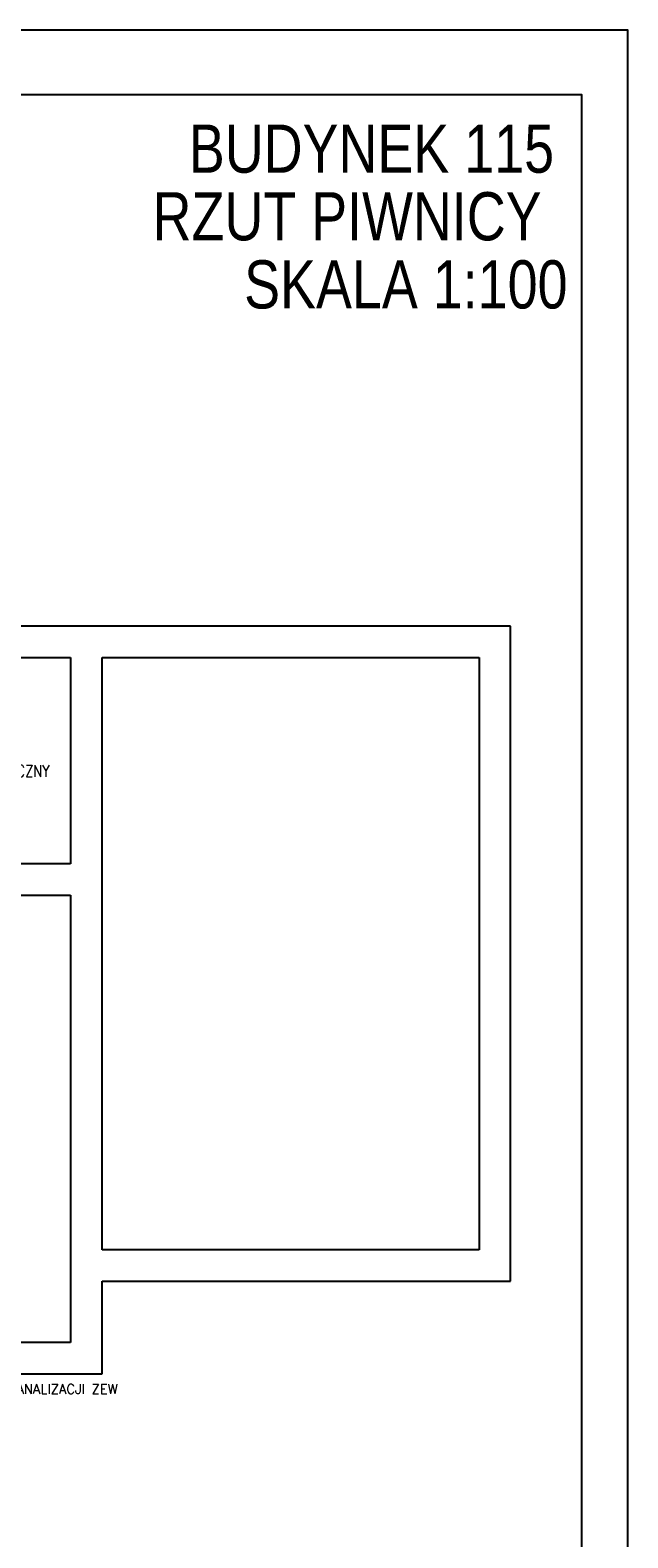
# Model space of a CAD drawing. Header units: millimetres. Extents: x 116 to 15750, y -6945 to 9999.
# Tile 116 of 150: x 7380 to 8124, y 1098 to 2975. Entities that reach past the tile are written whole.
import ezdxf
from ezdxf.enums import TextEntityAlignment as Align

# ---------------------------------------------------------------- set-up
doc = ezdxf.new("R2010")
doc.units = ezdxf.units.MM
doc.layers.get('0').update_dxf_attribs({"color": 252})
for name, color, linetype in [('1-OPIS', 252, 'Continuous'), ('1-OPIS-POM', 252, 'Continuous'), ('I-SCIANA', 252, 'Continuous'), ('IS KAN_S_OPIS', 2, 'Continuous'), ('TABELKA', 252, 'Continuous')]:
    doc.layers.add(name, color=color, linetype=linetype)
doc.styles.add('ARIAL', font='arial.ttf', dxfattribs={"width": 0.8})
doc.styles.add('ROMANS', font='romans.shx', dxfattribs={"width": 0.75})
doc.styles.add('TECH', font='simplex.shx')

# ---------------------------------------------------------------- blocks, each defined once
blk = doc.blocks.new('OPIS-POM')
for p, q in [((-60, 0), (135, 0)), ((0, 25), (0, -25))]:
    blk.add_line(p, q)
at = {"style": 'ROMANS', "width": 0.8, "flags": 4}
blk.add_attdef('NR', text='', height=20, dxfattribs=at).set_placement((-5, 5), align=Align.RIGHT)
blk.add_attdef('NAZWA', (5, 5), '', height=20, dxfattribs=at)
blk.add_attdef('POW.', text='', height=20, dxfattribs=at).set_placement((-5, -5), align=Align.TOP_RIGHT)
blk.add_attdef('POSADZKA', text='', height=20, dxfattribs=at).set_placement((5, -5), align=Align.TOP_LEFT)

msp = doc.modelspace()

# ---------------------------------------------------------------- linework, layer by layer
at = {"color": 251, "lineweight": 0, "true_color": 0x535353}
for points in [[(7976.3, 1417.6), (7978.3, 1419.6)], [(7469.1, 1302.5), (7469.9, 1303.3)]]:
    msp.add_lwpolyline(points, dxfattribs=at)
at = {"layer": 'I-SCIANA', "linetype": 'Continuous', "lineweight": 25}
for points in [[(7978.3, 2233.1), (7358.9, 2233.1), (7358.9, 2194.1)], [(7978.3, 1417.6), (7978.3, 2233.1)], [(7358.9, 2194.1), (7430.8, 2194.1)], [(7430.8, 2194.1), (7430.8, 1937.4)], [(7469.9, 2194.1), (7939.2, 2194.1)], [(7469.9, 1456.6), (7469.9, 2194.1)], [(7939.2, 2194.1), (7939.2, 1456.6)], [(7430.8, 1937.4), (7299.3, 1937.4), (7299.3, 1898.3)], [(7299.3, 1898.3), (7430.8, 1898.3)], [(7430.8, 1898.3), (7430.8, 1341.6)], [(7939.2, 1456.6), (7469.9, 1456.6)], [(7469.9, 1417.6), (7978.3, 1417.6)], [(7469.9, 1302.5), (7469.9, 1417.6)], [(7430.8, 1341.6), (7274.6, 1341.6), (7274.6, 1302.5), (7469.9, 1302.5)]]:
    msp.add_lwpolyline(points, dxfattribs=at)
at = {"layer": 'TABELKA'}
for points in [[(116.1, 2975.3), (116.1, 5.3), (8124.3, 5.3), (8124.3, 2975.3)], [(116.1, 2975.3), (116.1, 5.3), (8124.3, 5.3), (8124.3, 2975.3)], [(263.9, 57.2), (8067.1, 57.2), (8067.1, 2894.7), (263.9, 2894.7)]]:
    msp.add_lwpolyline(points, close=True, dxfattribs=at)

# ---------------------------------------------------------------- block references
at = {"layer": '1-OPIS-POM', "xscale": 0.7338239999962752, "yscale": 0.7338239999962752, "zscale": 0.7338240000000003}
msp.add_blockref('OPIS-POM', (7226.6, 2042), dxfattribs=at).add_auto_attribs({'NR': '-1/', 'NAZWA': 'MAGAZYN TECHNICZNY ', 'POSADZKA': 'BETON'})

# ---------------------------------------------------------------- texts
at = {"layer": '1-OPIS', "char_height": 60, "width": 932.298, "attachment_point": 5, "style": 'ARIAL'}
for s, insert in [('{\\fArial|b0|i0|c0|p0;BUDYNEK 115}', (7805.2, 2827.4)), ('{\\fArial|b0|i0|c0|p0;RZUT PIWNICY}', (7774.9, 2743.2)), ('{\\fArial|b0|i0|c0|p0;SKALA 1:100}', (7848, 2658.4))]:
    msp.add_mtext(s, dxfattribs=dict(at, insert=insert))
at = {"layer": 'IS KAN_S_OPIS', "style": 'TECH'}
msp.add_text('CD. WEDŁG DOKUMENTACJI KANALIZACJI ZEW', height=12, dxfattribs=at).set_placement((7129.2, 1277.5))

doc.saveas('drawing.dxf')
